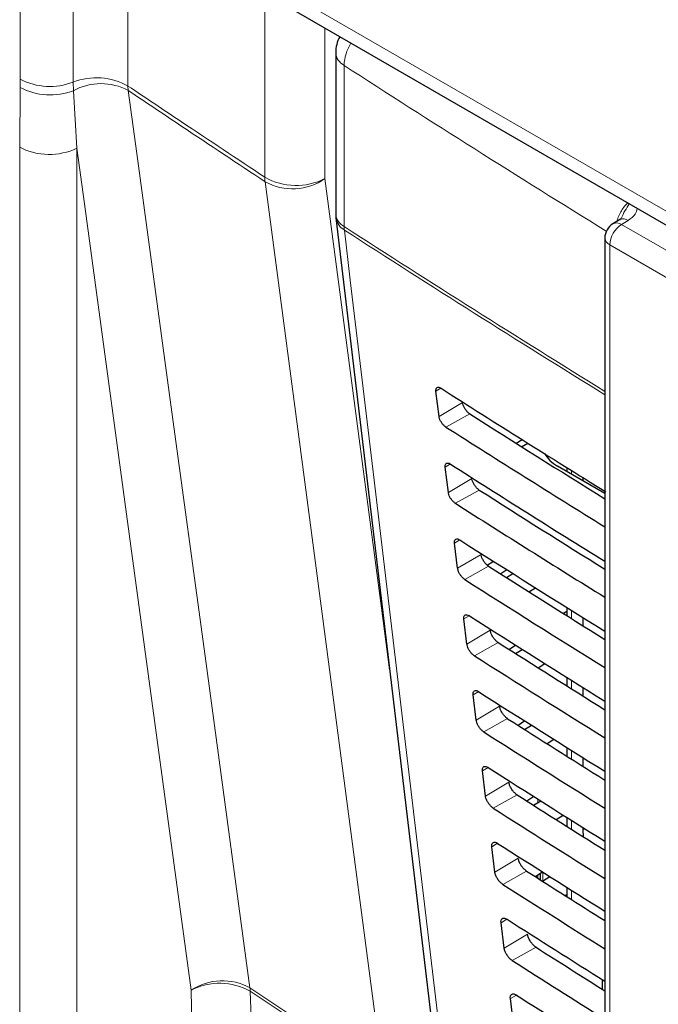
# Paper-space layout 'Blatt2' of a CAD drawing. Header units: millimetres. Extents: x 5 to 418, y 2 to 292.
# Tile 21 of 59: x 106 to 116, y 154 to 169. Entities that reach past the tile are written whole.
import ezdxf

# ---------------------------------------------------------------- set-up
doc = ezdxf.new("R2010")
doc.units = ezdxf.units.MM

psp = doc.layouts.new('Blatt2')

# ---------------------------------------------------------------- linework, layer by layer
at = {"color": 7, "linetype": 'Continuous', "lineweight": 18}
for p, q in [((106.463, 167.652), (106.463, 170.255)), ((107.259, 170.213), (107.259, 167.609)), ((108.083, 170.102), (108.083, 167.55)), ((110.253, 169.085), (121.119, 162.812)), ((110.139, 166.18), (110.139, 168.798)), ((111.042, 168.418), (111.042, 166.159)), ((111.331, 167.861), (111.331, 165.438)), ((106.456, 166.63), (106.462, 167.529)), ((106.462, 167.529), (106.463, 167.652)), ((107.259, 167.609), (107.263, 167.48)), ((108.088, 167.481), (108.083, 167.55)), ((107.263, 167.48), (107.316, 166.617)), ((106.456, 124.008), (106.456, 166.63)), ((107.316, 166.617), (107.316, 123.995)), ((115.599, 165.53), (115.498, 165.47)), ((115.498, 165.47), (126.641, 159.037)), ((126.464, 158.731), (115.321, 165.164)), ((115.321, 165.164), (115.321, 148.084)), ((112.785, 163.01), (112.71, 162.965)), ((113.108, 162.794), (112.757, 162.584)), ((113.217, 162.624), (112.859, 162.425)), ((112.927, 161.87), (112.85, 161.824)), ((114.748, 161.771), (114.748, 161.718)), ((113.248, 161.653), (112.897, 161.443)), ((113.36, 161.479), (113.002, 161.28)), ((113.069, 160.729), (112.99, 160.682)), ((113.388, 160.512), (113.036, 160.302)), ((113.502, 160.334), (113.144, 160.134)), ((113.21, 159.589), (113.129, 159.541)), ((114.748, 159.668), (114.748, 159.546)), ((113.527, 159.371), (113.176, 159.161)), ((113.645, 159.188), (113.287, 158.989)), ((114.748, 158.616), (114.748, 158.49)), ((113.352, 158.449), (113.269, 158.4)), ((113.667, 158.229), (113.316, 158.019)), ((113.787, 158.043), (113.429, 157.843)), ((114.748, 157.565), (114.748, 157.434)), ((113.494, 157.309), (113.409, 157.258)), ((113.807, 157.088), (113.456, 156.878)), ((113.93, 156.897), (113.572, 156.698)), ((114.243, 156.782), (114.243, 156.833)), ((114.748, 156.514), (114.748, 156.378)), ((114.918, 156.373), (114.946, 156.39)), ((113.636, 156.169), (113.549, 156.117)), ((113.947, 155.947), (113.595, 155.737)), ((114.072, 155.752), (113.714, 155.552)), ((114.243, 155.643), (114.243, 155.69)), ((114.316, 155.736), (114.316, 155.602)), ((114.748, 155.463), (114.748, 155.322)), ((113.777, 155.029), (113.688, 154.976)), ((114.086, 154.805), (113.735, 154.595)), ((114.214, 154.606), (113.856, 154.407)), ((115.246, 154.099), (115.246, 153.953)), ((113.919, 153.889), (113.828, 153.835))]:
    psp.add_line(p, q, dxfattribs=at)
at = {"color": 7, "linetype": 'Continuous', "lineweight": 25}
for p, q in [((110.383, 168.799), (121.249, 162.526)), ((111.204, 168.053), (111.204, 165.63)), ((111.208, 165.572), (112.801, 152.148)), ((115.47, 165.541), (115.369, 165.481)), ((115.248, 165.266), (115.248, 148.186)), ((112.757, 162.584), (112.71, 162.965)), ((113.913, 162.183), (114.005, 162.236)), ((113.997, 162.13), (114.089, 162.184)), ((114.376, 161.977), (114.398, 161.99)), ((112.897, 161.443), (112.85, 161.824)), ((114.536, 161.84), (115.248, 161.429)), ((114.675, 161.817), (114.675, 161.76)), ((114.918, 161.666), (114.918, 161.62)), ((113.036, 160.302), (112.99, 160.682)), ((113.482, 160.35), (113.575, 160.407)), ((113.775, 160.28), (113.683, 160.219)), ((113.77, 160.163), (113.866, 160.223)), ((114.108, 159.949), (114.205, 160.009)), ((114.675, 159.714), (114.675, 159.592)), ((113.176, 159.161), (113.129, 159.541)), ((114.675, 159.651), (114.629, 159.621)), ((114.918, 159.562), (114.918, 159.439)), ((113.91, 159.145), (113.814, 159.081)), ((113.905, 159.022), (114.005, 159.084)), ((114.244, 158.808), (114.344, 158.87)), ((114.675, 158.662), (114.675, 158.536)), ((114.918, 158.51), (114.918, 158.383)), ((113.316, 158.019), (113.269, 158.4)), ((114.045, 158.009), (113.944, 157.942)), ((114.041, 157.881), (114.145, 157.946)), ((114.379, 157.667), (114.483, 157.732)), ((114.675, 157.611), (114.675, 157.48)), ((114.918, 157.459), (114.918, 157.327)), ((113.456, 156.878), (113.409, 157.258)), ((114.179, 156.873), (114.075, 156.804)), ((114.176, 156.74), (114.284, 156.807)), ((114.281, 156.805), (114.281, 156.809)), ((114.514, 156.526), (114.623, 156.593)), ((114.675, 156.56), (114.675, 156.424)), ((114.918, 156.408), (114.918, 156.373)), ((114.918, 156.373), (114.923, 156.268)), ((113.595, 155.737), (113.549, 156.117)), ((114.314, 155.738), (114.206, 155.666)), ((114.281, 155.619), (114.281, 155.716)), ((114.311, 155.599), (114.423, 155.669)), ((114.649, 155.385), (114.675, 155.401)), ((114.675, 155.509), (114.675, 155.369)), ((113.735, 154.595), (113.688, 154.976)), ((115.21, 154.122), (115.21, 153.976)), ((113.875, 153.454), (113.828, 153.835))]:
    psp.add_line(p, q, dxfattribs=at)
at = {"color": 7, "linetype": 'Continuous', "lineweight": 18, "flags": 128}
for points in [[(108.088, 167.481), (108.216, 166.537), (108.728, 162.759), (109.24, 158.982), (109.916, 153.998)], [(109.031, 153.961), (108.592, 157.203), (108.127, 160.634), (107.429, 165.78), (107.316, 166.617)], [(111.915, 152.664), (111.791, 153.606), (111.294, 157.373), (110.798, 161.14), (110.143, 166.112)], [(111.042, 166.159), (111.242, 164.643), (111.918, 159.511), (112.014, 158.776)], [(111.334, 165.386), (111.423, 164.634), (111.78, 161.626), (112.927, 151.963)]]:
    psp.add_lwpolyline(points, dxfattribs=at)
at = {"color": 7, "linetype": 'Continuous', "lineweight": 25, "flags": 128}
psp.add_lwpolyline([(115.477, 165.545), (115.471, 165.541), (115.47, 165.541)], dxfattribs=at)
at = {"color": 7, "linetype": 'Continuous', "lineweight": 25}
for centre, radius, start, end in [((111.704, 168.053), 0.5, 151.6791, 180), ((111.704, 165.63), 0.5, 180, 186.7694), ((115.498, 165.266), 0.25, 120.8709, 180)]:
    psp.add_arc(centre, radius, start, end, dxfattribs=at)
at = {"color": 7, "linetype": 'Continuous', "lineweight": 18}
for centre, radius, start, end in [((112.002, 167.837), 0.672, 148.0323, 177.9931), ((111.443, 168.073), 0.24, 184.8059, 242.0671), ((230.806, 352.486), 219.912, 237.09211, 238.30655), ((107.608, 166.712), 0.962, 60.4335, 111.2768), ((106.916, 168.38), 0.964, 241.9343, 291.0872), ((106.909, 168.522), 0.978, 242.9175, 291.0042), ((107.677, 166.733), 0.854, 61.2163, 119.0044), ((106.899, 167.49), 0.968, 242.7384, 295.5296), ((110.61, 167.008), 0.953, 240.3759, 296.9744), ((110.64, 166.177), 0.501, 179.6658, 187.4556), ((110.555, 166.859), 0.853, 241.1538, 304.8363), ((111.443, 165.651), 0.24, 184.8057, 242.0672), ((111.466, 165.612), 0.262, 188.9517, 239.664), ((115.705, 165.146), 0.384, 122.605, 177.395), ((115.425, 165.371), 0.123, 53.837, 116.8525), ((115.524, 165.421), 0.132, 55.8118, 110.722), ((230.795, 350.046), 219.89, 237.09208, 238.29969), ((111.736, 165.438), 0.406, 179.8856, 187.3086), ((230.787, 349.977), 219.87, 237.09203, 238.29874), ((115.371, 165.277), 0.123, 185.0589, 246.2606), ((109.505, 153.248), 0.855, 61.2555, 123.5738), ((109.462, 153.135), 0.931, 60.5087, 117.5419), ((109.432, 153.934), 0.488, 1.2986, 7.4671)]:
    psp.add_arc(centre, radius, start, end, dxfattribs=at)
at = {"color": 7, "linetype": 'Continuous', "lineweight": 25}
for centre, major_axis, ratio, start_param, end_param in [((298.312, 263.57), (250.293, 3.851), 0.587275, 3.868493, 3.883113), ((297.489, 255.361), (248.523, -3.692), 0.567125, 3.885601, 3.897695), ((297.488, 255.361), (249.027, -3.699), 0.567125, 3.885702, 3.899882), ((115.067, 162.135), (0.75, -0.011), 0.567125, 3.439115, 3.935417), ((298.312, 262.345), (250.093, 3.848), 0.587275, 3.868453, 3.882164), ((297.489, 254.136), (248.322, -3.689), 0.567125, 3.885561, 3.896821), ((297.488, 254.136), (248.827, -3.696), 0.567125, 3.885662, 3.899014), ((298.312, 261.12), (249.892, 3.845), 0.587275, 3.868413, 3.881303), ((297.489, 252.912), (248.122, -3.686), 0.567125, 3.88552, 3.895945), ((297.488, 252.911), (248.626, -3.693), 0.567125, 3.885622, 3.898143), ((298.311, 259.895), (249.691, 3.842), 0.587275, 3.868373, 3.880439), ((297.49, 251.687), (247.921, -3.683), 0.567125, 3.88548, 3.895066), ((297.489, 251.687), (248.425, -3.69), 0.567125, 3.885581, 3.89727), ((298.311, 258.67), (249.491, 3.839), 0.587275, 3.868333, 3.879574), ((297.49, 250.462), (247.72, -3.68), 0.567125, 3.885439, 3.894186), ((297.489, 250.462), (248.225, -3.687), 0.567125, 3.885541, 3.896395), ((298.311, 257.445), (249.29, 3.836), 0.587275, 3.868293, 3.878706), ((297.49, 249.238), (247.519, -3.677), 0.567125, 3.885399, 3.893303), ((297.489, 249.237), (248.024, -3.684), 0.567125, 3.885501, 3.895518), ((298.31, 256.22), (249.089, 3.833), 0.587275, 3.868253, 3.877836), ((297.491, 248.013), (247.319, -3.674), 0.567125, 3.885358, 3.892417), ((297.49, 248.013), (247.823, -3.681), 0.567125, 3.88546, 3.894638), ((298.31, 254.995), (248.888, 3.83), 0.587275, 3.868213, 3.876956), ((297.491, 246.789), (247.118, -3.671), 0.567125, 3.885318, 3.891522), ((297.49, 246.788), (247.622, -3.679), 0.567125, 3.88542, 3.893756), ((298.31, 253.77), (248.688, 3.827), 0.587275, 3.868173, 3.875914)]:
    psp.add_ellipse(centre, major_axis=major_axis, ratio=ratio, start_param=start_param, end_param=end_param, dxfattribs=at)
at = {"color": 7, "linetype": 'Continuous', "lineweight": 18}
for points, knots in [([(108.083, 167.55), (108.352, 167.37), (109.036, 166.913), (109.722, 166.457), (110.139, 166.18)], [0, 0, 0, 0, 0.3925171, 1, 1, 1, 1]), ([(110.143, 166.112), (109.726, 166.389), (109.04, 166.845), (108.356, 167.302), (108.088, 167.481)], [0, 0, 0, 0, 0.6076048, 1, 1, 1, 1]), ([(115.428, 165.516), (115.437, 165.544), (115.464, 165.624), (115.523, 165.724), (115.574, 165.778), (115.589, 165.793)], [0, 0, 0, 0, 0.28187, 0.790244, 1, 1, 1, 1]), ([(115.494, 165.559), (115.512, 165.599), (115.548, 165.679), (115.593, 165.745), (115.615, 165.778)], [0, 0, 0, 0, 0.498352, 1, 1, 1, 1]), ([(115.732, 165.71), (115.726, 165.681), (115.711, 165.614), (115.639, 165.56), (115.599, 165.53)], [0, 0, 0, 0, 0.44487, 1, 1, 1, 1]), ([(110.459, 125.448), (110.202, 129.273), (109.758, 135.902), (109.306, 145.421), (109.123, 151.121), (109.031, 153.961)], [0, 0, 0, 0, 0.406337, 0.704191, 1, 1, 1, 1]), ([(109.916, 153.998), (110.156, 153.837), (110.821, 153.392), (111.488, 152.948), (111.915, 152.664)], [0, 0, 0, 0, 0.360844, 1, 1, 1, 1]), ([(109.92, 153.945), (110.011, 151.108), (110.194, 145.413), (110.645, 135.901), (111.09, 129.278), (111.346, 125.455)], [0, 0, 0, 0, 0.295808, 0.593663, 1, 1, 1, 1]), ([(111.919, 152.611), (111.492, 152.895), (110.825, 153.339), (110.16, 153.785), (109.92, 153.945)], [0, 0, 0, 0, 0.63918, 1, 1, 1, 1])]:
    psp.add_open_spline(points, degree=3, knots=knots, dxfattribs=at)
at = {"color": 7, "linetype": 'Continuous', "lineweight": 25}
for points, knots in [([(115.493, 165.56), (115.494, 165.559), (115.495, 165.558), (115.465, 165.537), (115.448, 165.53), (115.447, 165.529)], [0, 0, 0, 0, 0.642588, 0.958993, 1, 1, 1, 1]), ([(112.71, 162.965), (112.71, 162.969), (112.709, 162.985), (112.713, 163.006), (112.728, 163.022), (112.751, 163.025), (112.772, 163.018), (112.785, 163.01), (112.787, 163.009)], [0, 0, 0, 0, 0.085051, 0.301987, 0.519617, 0.736771, 0.952234, 1, 1, 1, 1]), ([(113.217, 162.624), (113.213, 162.628), (113.198, 162.638), (113.171, 162.663), (113.143, 162.702), (113.121, 162.744), (113.111, 162.775), (113.109, 162.791), (113.108, 162.794)], [0, 0, 0, 0, 0.0901467, 0.3022693, 0.5137697, 0.7257157, 0.9392551, 1, 1, 1, 1]), ([(112.859, 162.425), (112.856, 162.428), (112.842, 162.437), (112.817, 162.46), (112.79, 162.496), (112.769, 162.536), (112.76, 162.565), (112.757, 162.581), (112.757, 162.584)], [0, 0, 0, 0, 0.081982, 0.294155, 0.505653, 0.717552, 0.931042, 1, 1, 1, 1]), ([(112.85, 161.824), (112.85, 161.828), (112.848, 161.844), (112.853, 161.866), (112.868, 161.883), (112.892, 161.886), (112.914, 161.878), (112.926, 161.87), (112.929, 161.869)], [0, 0, 0, 0, 0.0885422, 0.3054957, 0.5231196, 0.7402708, 0.9556993, 1, 1, 1, 1]), ([(113.36, 161.479), (113.355, 161.482), (113.339, 161.493), (113.312, 161.519), (113.283, 161.559), (113.261, 161.602), (113.251, 161.634), (113.248, 161.65), (113.248, 161.653)], [0, 0, 0, 0, 0.093111, 0.305223, 0.516698, 0.728666, 0.942227, 1, 1, 1, 1]), ([(113.002, 161.28), (112.998, 161.282), (112.983, 161.292), (112.958, 161.316), (112.93, 161.353), (112.909, 161.394), (112.899, 161.424), (112.897, 161.44), (112.897, 161.443)], [0, 0, 0, 0, 0.085357, 0.297492, 0.508999, 0.720918, 0.934418, 1, 1, 1, 1]), ([(112.99, 160.682), (112.989, 160.687), (112.988, 160.704), (112.993, 160.727), (113.009, 160.743), (113.034, 160.746), (113.056, 160.737), (113.068, 160.73), (113.07, 160.728)], [0, 0, 0, 0, 0.0918326, 0.3088103, 0.5264565, 0.743584, 0.9589798, 1, 1, 1, 1]), ([(113.502, 160.334), (113.497, 160.337), (113.481, 160.348), (113.453, 160.375), (113.423, 160.416), (113.4, 160.46), (113.39, 160.492), (113.388, 160.509), (113.388, 160.512)], [0, 0, 0, 0, 0.0959368, 0.3080345, 0.5195194, 0.731496, 0.9451206, 1, 1, 1, 1]), ([(113.144, 160.134), (113.14, 160.137), (113.125, 160.147), (113.099, 160.172), (113.071, 160.21), (113.049, 160.252), (113.039, 160.283), (113.037, 160.298), (113.036, 160.302)], [0, 0, 0, 0, 0.088559, 0.300699, 0.512185, 0.724129, 0.937659, 1, 1, 1, 1]), ([(113.129, 159.541), (113.129, 159.546), (113.128, 159.563), (113.133, 159.587), (113.149, 159.604), (113.175, 159.606), (113.198, 159.597), (113.21, 159.59), (113.212, 159.588)], [0, 0, 0, 0, 0.09499, 0.31199, 0.529611, 0.746727, 0.962099, 1, 1, 1, 1]), ([(113.645, 159.188), (113.639, 159.192), (113.622, 159.203), (113.594, 159.231), (113.563, 159.273), (113.54, 159.318), (113.53, 159.351), (113.528, 159.367), (113.527, 159.371)], [0, 0, 0, 0, 0.098634, 0.310717, 0.52221, 0.734192, 0.947853, 1, 1, 1, 1]), ([(113.287, 158.989), (113.282, 158.992), (113.267, 159.002), (113.24, 159.028), (113.211, 159.067), (113.189, 159.11), (113.179, 159.141), (113.177, 159.157), (113.176, 159.161)], [0, 0, 0, 0, 0.0916064, 0.3037252, 0.5152383, 0.727182, 0.9407376, 1, 1, 1, 1]), ([(113.269, 158.4), (113.269, 158.405), (113.267, 158.423), (113.273, 158.447), (113.29, 158.464), (113.316, 158.466), (113.339, 158.457), (113.352, 158.449), (113.354, 158.448)], [0, 0, 0, 0, 0.097969, 0.31497, 0.53262, 0.749713, 0.965067, 1, 1, 1, 1]), ([(113.787, 158.043), (113.781, 158.046), (113.764, 158.058), (113.735, 158.087), (113.704, 158.13), (113.68, 158.176), (113.67, 158.21), (113.667, 158.226), (113.667, 158.229)], [0, 0, 0, 0, 0.1012, 0.313274, 0.524755, 0.736769, 0.95043, 1, 1, 1, 1]), ([(113.429, 157.843), (113.424, 157.847), (113.408, 157.857), (113.381, 157.884), (113.351, 157.924), (113.329, 157.968), (113.319, 158), (113.316, 158.016), (113.316, 158.019)], [0, 0, 0, 0, 0.094503, 0.306597, 0.518089, 0.73006, 0.943641, 1, 1, 1, 1]), ([(113.409, 157.258), (113.408, 157.264), (113.407, 157.283), (113.413, 157.307), (113.43, 157.324), (113.457, 157.327), (113.481, 157.317), (113.494, 157.309), (113.496, 157.308)], [0, 0, 0, 0, 0.100809, 0.317838, 0.535494, 0.752562, 0.96789, 1, 1, 1, 1]), ([(113.93, 156.897), (113.924, 156.901), (113.906, 156.913), (113.876, 156.943), (113.844, 156.987), (113.82, 157.034), (113.81, 157.068), (113.807, 157.085), (113.807, 157.088)], [0, 0, 0, 0, 0.103661, 0.315726, 0.52722, 0.739223, 0.952924, 1, 1, 1, 1]), ([(113.572, 156.698), (113.566, 156.701), (113.55, 156.713), (113.522, 156.74), (113.491, 156.781), (113.468, 156.826), (113.458, 156.859), (113.456, 156.875), (113.456, 156.878)], [0, 0, 0, 0, 0.097267, 0.30936, 0.520842, 0.732821, 0.946438, 1, 1, 1, 1]), ([(113.549, 156.117), (113.548, 156.123), (113.547, 156.142), (113.553, 156.167), (113.571, 156.185), (113.599, 156.187), (113.623, 156.177), (113.636, 156.169), (113.637, 156.168)], [0, 0, 0, 0, 0.1034933, 0.3205581, 0.5381999, 0.7552718, 0.9705866, 1, 1, 1, 1]), ([(114.072, 155.752), (114.066, 155.756), (114.047, 155.769), (114.016, 155.799), (113.984, 155.844), (113.96, 155.892), (113.949, 155.927), (113.947, 155.944), (113.947, 155.947)], [0, 0, 0, 0, 0.106008, 0.318053, 0.529537, 0.741573, 0.955281, 1, 1, 1, 1]), ([(113.714, 155.552), (113.709, 155.556), (113.691, 155.568), (113.662, 155.596), (113.632, 155.638), (113.608, 155.684), (113.598, 155.717), (113.596, 155.734), (113.595, 155.737)], [0, 0, 0, 0, 0.099896, 0.311967, 0.523456, 0.735462, 0.949079, 1, 1, 1, 1]), ([(113.688, 154.976), (113.688, 154.982), (113.686, 155.002), (113.693, 155.028), (113.711, 155.045), (113.74, 155.047), (113.764, 155.037), (113.778, 155.029), (113.779, 155.028)], [0, 0, 0, 0, 0.106115, 0.323157, 0.540804, 0.757872, 0.973155, 1, 1, 1, 1]), ([(114.214, 154.606), (114.208, 154.611), (114.189, 154.624), (114.157, 154.655), (114.124, 154.701), (114.099, 154.751), (114.089, 154.786), (114.087, 154.803), (114.086, 154.805)], [0, 0, 0, 0, 0.108257, 0.320296, 0.531792, 0.743845, 0.957566, 1, 1, 1, 1]), ([(113.856, 154.407), (113.851, 154.411), (113.833, 154.423), (113.803, 154.452), (113.772, 154.495), (113.748, 154.542), (113.738, 154.576), (113.735, 154.592), (113.735, 154.595)], [0, 0, 0, 0, 0.102411, 0.31448, 0.525979, 0.737975, 0.951631, 1, 1, 1, 1]), ([(113.828, 153.835), (113.828, 153.841), (113.826, 153.861), (113.833, 153.888), (113.852, 153.906), (113.881, 153.907), (113.906, 153.897), (113.92, 153.889), (113.921, 153.888)], [0, 0, 0, 0, 0.108596, 0.325644, 0.543301, 0.760349, 0.975613, 1, 1, 1, 1])]:
    psp.add_open_spline(points, degree=3, knots=knots, dxfattribs=at)

doc.saveas('drawing.dxf')
